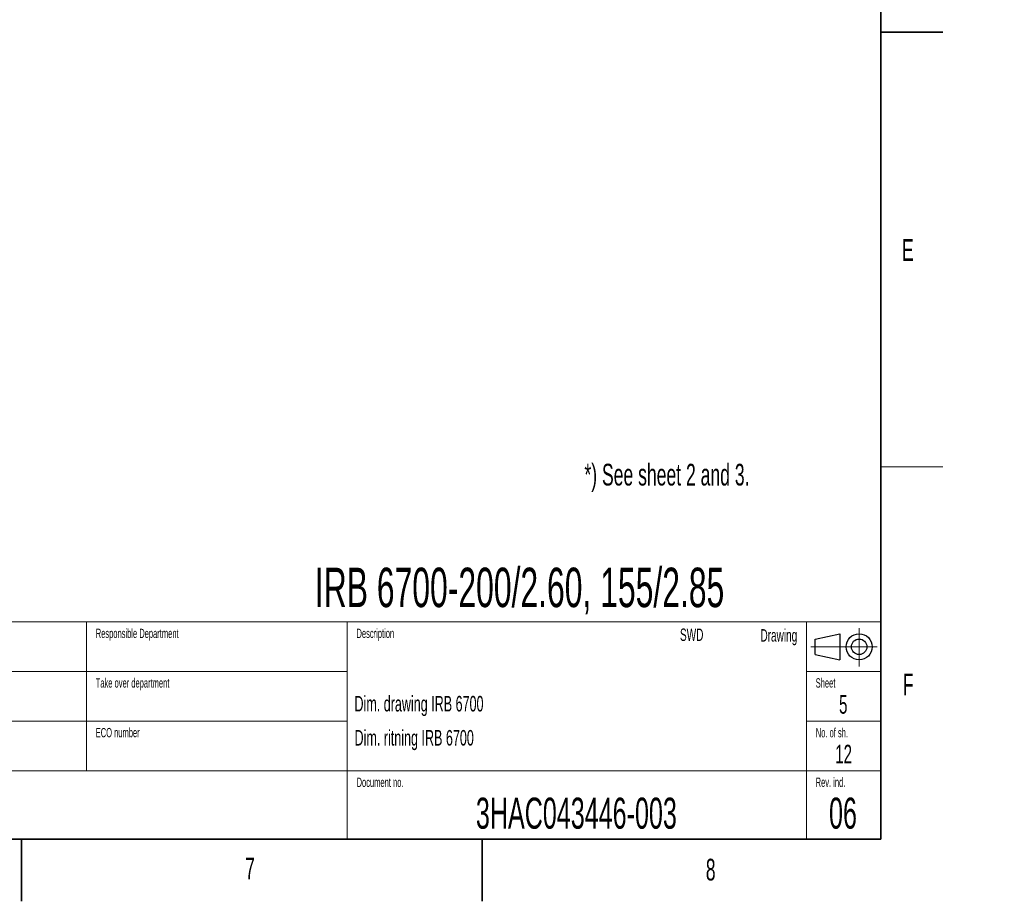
# Model space of a CAD drawing. Header units: millimetres. Extents: x 0 to 12118, y 0 to 8400.
# Tile 79 of 127: x 8945 to 12118, y 0 to 2840. Entities that reach past the tile are written whole.
import ezdxf

# ---------------------------------------------------------------- set-up
doc = ezdxf.new("R2010")
doc.units = ezdxf.units.MM
doc.header["$LTSCALE"] = 20
doc.linetypes.add('CENTERX2', pattern=[20.32, 12.7, -2.54, 2.54, -2.54])
doc.styles.add('SLDTEXTSTYLE0', font='TXT', dxfattribs={"width": 0.605})

msp = doc.modelspace()

# ---------------------------------------------------------------- linework, layer by layer
at = {"color": 7, "linetype": 'Continuous', "lineweight": 35}
for p, q in [((11720, 8200), (11720, 200)), ((11720, 2800), (11920, 2800)), ((400, 200), (11720, 200)), ((8950, 0), (8950, 200)), ((10435, 200), (10435, 0))]:
    msp.add_line(p, q, dxfattribs=at)
at = {"color": 7, "linetype": 'Continuous', "lineweight": 18}
for p, q in [((11720, 1400), (11920, 1400)), ((8060, 900), (11720, 900)), ((9160, 900), (9160, 420)), ((10000, 900), (10000, 200)), ((11480, 900), (11480, 200)), ((8060, 740), (10000, 740)), ((11480, 740), (11720, 740)), ((8060, 580), (10000, 580)), ((11480, 580), (11720, 580)), ((8060, 420), (11720, 420))]:
    msp.add_line(p, q, dxfattribs=at)
at = {"color": 7, "linetype": 'Continuous', "lineweight": 25}
for p, q in [((11508, 845), (11588, 862)), ((11588, 862), (11588, 778)), ((11508, 795), (11508, 845)), ((11508, 795), (11588, 778))]:
    msp.add_line(p, q, dxfattribs=at)
at = {"color": 7, "linetype": 'CENTERX2', "lineweight": 18}
for p, q in [((11650, 880.033625), (11650, 756.876638)), ((11494.590902, 820), (11707.923852, 820))]:
    msp.add_line(p, q, dxfattribs=at)
at = {"color": 7, "linetype": 'Continuous', "lineweight": 25}
for radius in [42, 25]:
    msp.add_circle((11650, 820), radius, dxfattribs=at)

# ---------------------------------------------------------------- texts
at = {"color": 7, "linetype": 'Continuous', "lineweight": 0, "style": 'SLDTEXTSTYLE0'}
for s, insert, char_height, attachment_point in [('E', (11788.078846, 2133.329916), 70, 1), ('*) See sheet 2 and 3.', (10764.547077, 1409.56648), 70, 1), ('IRB 6700-200/2.60, 155/2.85', (9895.762019, 1074.781976), 127, 1), ('Responsible Department', (9189.625529, 878.248629), 30, 1), ('Description', (10030.005995, 878.222771), 30, 1), ('SWD', (11148.083624, 878.829682), 40, 3), ('Drawing', (11450.49998, 876.824574), 40, 3), ('F', (11790.625204, 733.427455), 70, 1), ('Take over department', (9189.604308, 718.561101), 30, 1), ('Sheet', (11509.978769, 718.609807), 30, 1), ('Dim. drawing IRB 6700', (10023.45607, 661.637288), 50, 1), ('5', (11598.82356, 664.376174), 60, 2), ('ECO number', (9189.604308, 558.4979), 30, 1), ('Dim. ritning IRB 6700', (10023.722365, 551.793491), 50, 1), ('No. of sh.', (11510.167899, 558.306524), 30, 1), ('12', (11599.931372, 504.355507), 60, 2), ('Document no.', (10030.263517, 398.35014), 30, 1), ('Rev. ind.', (11509.848162, 398.603066), 30, 1), ('3HAC043446-003', (10738.650039, 333.915657), 100, 2), ('06', (11597.92326, 334.009166), 100, 2), ('7', (9671.037842, 141.097778), 70, 1), ('8', (11155.788637, 136.992113), 70, 1)]:
    msp.add_mtext(s, dxfattribs=dict(at, insert=insert, char_height=char_height, attachment_point=attachment_point))

doc.saveas('drawing.dxf')
